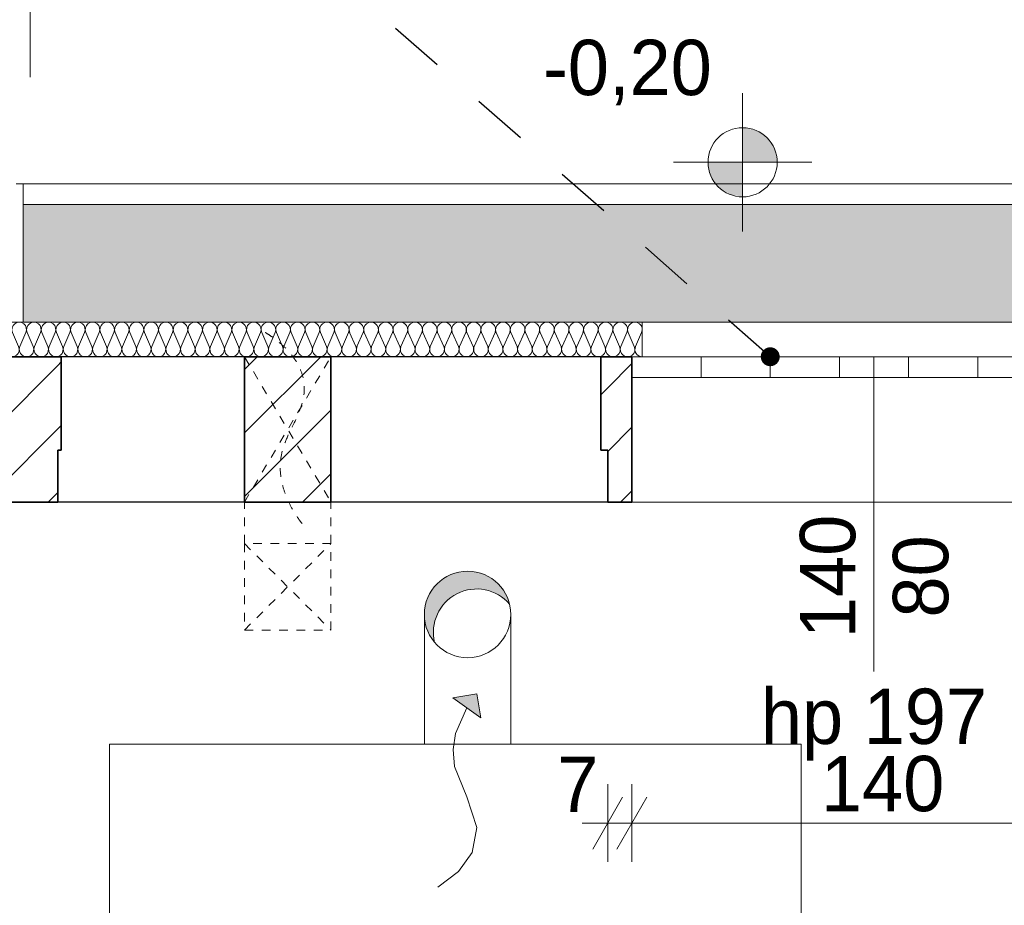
# Model space of a CAD drawing. Extents: x -547885 to -186295, y -25370 to 156194.
# Tile 153 of 256: x -502218 to -499372, y 43462 to 46022. Entities that reach past the tile are written whole.
import ezdxf

# ---------------------------------------------------------------- set-up
doc = ezdxf.new("R2010")
doc.units = 0
doc.header["$MEASUREMENT"] = 0
for name, pattern in [('Dashed', [564.444447, 282.222223, -282.222223]), ('Hidden Line', [50, 25, -25]), ('Przerywana', [320, 160, -160])]:
    doc.linetypes.add(name, pattern=pattern)
for name, color, linetype in [('Arch ocieplenie', 7, 'Continuous'), ('Arch zmurowania', 7, 'Continuous'), ('INWENT RZĘDNE', 7, 'Continuous'), ('INWENT WYMIARY', 7, 'Continuous'), ('Istniejące kominy', 7, 'Continuous')]:
    doc.layers.add(name, color=color, linetype=linetype)
for name, color, linetype, lineweight, true_color in [('Arch ocieplenie_Nr_Pióra__44', 7, 'Continuous', 9, 0x029e21), ('Arch okna_Nr_Pióra__82', 7, 'Continuous', 20, 0xaaaaaa), ('Arch okna_Nr_Pióra__9', 7, 'Continuous', 9, 0x3dad99), ('Arch teren_Nr_Pióra__9', 7, 'Continuous', 9, 0x3dad99), ('Arch wykończenie_Nr_Pióra__3', 7, 'Continuous', 18, 0xff6600), ('Istniejące kominy_Nr_Pióra__2', 7, 'Continuous', 13, 0x7f7f7f)]:
    doc.layers.add(name, color=color, linetype=linetype, lineweight=lineweight, true_color=true_color)
for name, color, linetype, lineweight in [('Arch opisy_Nr_Pióra__21', 7, 'Continuous', 9), ('Arch teren_Nr_Pióra__5', 7, 'Continuous', 13), ('Arch zmurowania_Nr_Pióra__21', 7, 'Continuous', 9), ('Arch zmurowania_Nr_Pióra__27', 7, 'Continuous', 35), ('INWENT OPISY_Nr_Pióra__41', 7, 'Continuous', 15), ('INWENT RZĘDNE_Nr_Pióra__21', 7, 'Continuous', 9), ('INWENT WYMIARY_Nr_Pióra__21', 7, 'Continuous', 9), ('INWENT. OKNA_Nr_Pióra__21', 7, 'Continuous', 9), ('INWENT. OKNA_Nr_Pióra__5', 7, 'Continuous', 13), ('INWENT.ŚCIANY_Nr_Pióra__1', 7, 'Continuous', 25), ('INWENT.ŚCIANY_Nr_Pióra__21', 7, 'Continuous', 9), ('Istniejące kominy_Nr_Pióra__100', 2, 'Continuous', 13), ('Istniejące kominy_Nr_Pióra__21', 7, 'Continuous', 9)]:
    doc.layers.add(name, color=color, linetype=linetype, lineweight=lineweight)
doc.styles.add('GENERATED_STYLE_2', font='txt')
doc.styles.add('GENERATED_STYLE_4', font='txt')
doc.styles.add('GENERATED_STYLE_7', font='txt')
doc.dimstyles.new('GENERATED_STYLE__13', dxfattribs={"dimtxt": 0.18, "dimasz": 109.44, "dimexe": 0.18, "dimexo": 0.0625, "dimgap": 0.09, "dimtad": 0, "dimtih": 1, "dimtoh": 1, "dimdec": 4, "dimzin": 0, "dimdsep": 46, "dimcen": 0.09, "dimadec": 0, "dimazin": 0, "dimtfac": 1, "dimtdec": 4, "dimtmove": 0, "dimatfit": 3, "dimldrblk": 'ARROWHEAD_11', "dimfxl": 0, "dimtolj": 1, "dimtzin": 0, "dimarcsym": 0})
doc.dimstyles.new('GENERATED_STYLE__5', dxfattribs={"dimtxt": 160.000002, "dimasz": 114, "dimexe": 0.18, "dimexo": 0, "dimgap": 0.09, "dimtad": 1, "dimtih": 1, "dimtoh": 1, "dimdec": 0, "dimlfac": 0.1, "dimzin": 0, "dimdsep": 46, "dimtxsty": 'GENERATED_STYLE_2', "dimblk": 'ARROWHEAD_2', "dimblk1": 'ARROWHEAD_2', "dimblk2": 'ARROWHEAD_2', "dimcen": 0.09, "dimclrd": 7, "dimclre": 7, "dimclrt": 7, "dimazin": 0, "dimtfac": 1, "dimtdec": 4, "dimtmove": 0, "dimatfit": 3, "dimfxl": 0, "dimtolj": 1, "dimtzin": 0, "dimarcsym": 0})
doc.dimstyles.new('GENERATED_STYLE__7', dxfattribs={"dimtxt": 160.000002, "dimasz": 114, "dimexe": 0.18, "dimexo": 0, "dimgap": 0.09, "dimtad": 1, "dimdec": 0, "dimlfac": 0.1, "dimzin": 0, "dimdsep": 46, "dimtxsty": 'GENERATED_STYLE_2', "dimblk": 'ARROWHEAD_2', "dimblk1": 'ARROWHEAD_2', "dimblk2": 'ARROWHEAD_2', "dimcen": 0.09, "dimclrd": 7, "dimclre": 7, "dimclrt": 7, "dimazin": 0, "dimtfac": 1, "dimtdec": 4, "dimtmove": 0, "dimatfit": 3, "dimfxl": 0, "dimtolj": 1, "dimtzin": 0, "dimarcsym": 0})
pattern_1 = [(45, (0, 0), (-91.923878, 91.923878), [])]

# ---------------------------------------------------------------- blocks, each defined once
blk = doc.blocks.new('Izolacja cieplna 14_69', base_point=(-505038.3, 45047.6))
at = {"layer": 'Arch ocieplenie_Nr_Pióra__44', "linetype": 'Continuous'}
for p, q in [((-505036.5, 45117.8), (-505018.9, 45077.4)), ((-505015.4, 45077.4), (-504997.7, 45117.8)), ((-504994.2, 45117.8), (-504976.5, 45077.4)), ((-504973, 45077.4), (-504955.3, 45117.8)), ((-504951.8, 45117.8), (-504934.1, 45077.4)), ((-504930.6, 45077.4), (-504913, 45117.8)), ((-504909.4, 45117.8), (-504891.8, 45077.4)), ((-504888.2, 45077.4), (-504870.6, 45117.8)), ((-504867, 45117.8), (-504849.4, 45077.4)), ((-504845.8, 45077.4), (-504828.2, 45117.8)), ((-504824.6, 45117.8), (-504807, 45077.4)), ((-504803.4, 45077.4), (-504785.8, 45117.8)), ((-504782.2, 45117.8), (-504764.6, 45077.4)), ((-504761, 45077.4), (-504743.4, 45117.8)), ((-504739.8, 45117.8), (-504722.2, 45077.4)), ((-504718.7, 45077.4), (-504701, 45117.8)), ((-504697.5, 45117.8), (-504679.8, 45077.4)), ((-504676.3, 45077.4), (-504658.6, 45117.8)), ((-504655.1, 45117.8), (-504637.4, 45077.4)), ((-504633.9, 45077.4), (-504616.3, 45117.8)), ((-504612.7, 45117.8), (-504595.1, 45077.4)), ((-504591.5, 45077.4), (-504573.9, 45117.8)), ((-504570.3, 45117.8), (-504552.7, 45077.4)), ((-504549.1, 45077.4), (-504531.5, 45117.8)), ((-504527.9, 45117.8), (-504510.3, 45077.4)), ((-504506.7, 45077.4), (-504489.1, 45117.8)), ((-504485.5, 45117.8), (-504467.9, 45077.4)), ((-504464.3, 45077.4), (-504446.7, 45117.8)), ((-504443.2, 45117.8), (-504425.5, 45077.4)), ((-504422, 45077.4), (-504404.3, 45117.8)), ((-504400.8, 45117.8), (-504383.1, 45077.4)), ((-504379.6, 45077.4), (-504361.9, 45117.8)), ((-504358.4, 45117.8), (-504340.7, 45077.4)), ((-504337.2, 45077.4), (-504319.6, 45117.8)), ((-504316, 45117.8), (-504298.4, 45077.4)), ((-504294.8, 45077.4), (-504277.2, 45117.8)), ((-504273.6, 45117.8), (-504256, 45077.4)), ((-504252.4, 45077.4), (-504234.8, 45117.8)), ((-504231.2, 45117.8), (-504213.6, 45077.4)), ((-504210, 45077.4), (-504192.4, 45117.8)), ((-504188.8, 45117.8), (-504171.2, 45077.4)), ((-504167.6, 45077.4), (-504150, 45117.8)), ((-504146.5, 45117.8), (-504128.8, 45077.4)), ((-504125.3, 45077.4), (-504107.6, 45117.8)), ((-504104.1, 45117.8), (-504086.4, 45077.4)), ((-504082.9, 45077.4), (-504065.2, 45117.8)), ((-504061.7, 45117.8), (-504044.1, 45077.4)), ((-504040.5, 45077.4), (-504022.9, 45117.8)), ((-504019.3, 45117.8), (-504001.7, 45077.4)), ((-503998.1, 45077.4), (-503980.5, 45117.8)), ((-503976.9, 45117.8), (-503959.3, 45077.4)), ((-503955.7, 45077.4), (-503938.1, 45117.8)), ((-503934.5, 45117.8), (-503916.9, 45077.4)), ((-503913.3, 45077.4), (-503895.7, 45117.8)), ((-503892.1, 45117.8), (-503874.5, 45077.4)), ((-503870.9, 45077.4), (-503853.3, 45117.8)), ((-503849.8, 45117.8), (-503832.1, 45077.4)), ((-503828.6, 45077.4), (-503810.9, 45117.8)), ((-503807.4, 45117.8), (-503789.7, 45077.4)), ((-503786.2, 45077.4), (-503768.5, 45117.8)), ((-503765, 45117.8), (-503747.4, 45077.4)), ((-503743.8, 45077.4), (-503726.2, 45117.8)), ((-503722.6, 45117.8), (-503705, 45077.4)), ((-503701.4, 45077.4), (-503683.8, 45117.8)), ((-503680.2, 45117.8), (-503662.6, 45077.4)), ((-503659, 45077.4), (-503641.4, 45117.8)), ((-503637.8, 45117.8), (-503620.2, 45077.4)), ((-503616.6, 45077.4), (-503599, 45117.8)), ((-503595.4, 45117.8), (-503577.8, 45077.4)), ((-503574.3, 45077.4), (-503556.6, 45117.8)), ((-503553.1, 45117.8), (-503535.4, 45077.4)), ((-503531.9, 45077.4), (-503514.2, 45117.8)), ((-503510.7, 45117.8), (-503493, 45077.4)), ((-503489.5, 45077.4), (-503471.8, 45117.8)), ((-503468.3, 45117.8), (-503450.7, 45077.4)), ((-503447.1, 45077.4), (-503429.5, 45117.8)), ((-503425.9, 45117.8), (-503408.3, 45077.4)), ((-503404.7, 45077.4), (-503387.1, 45117.8)), ((-503383.5, 45117.8), (-503365.9, 45077.4)), ((-503362.3, 45077.4), (-503344.7, 45117.8)), ((-503341.1, 45117.8), (-503323.5, 45077.4)), ((-503319.9, 45077.4), (-503302.3, 45117.8)), ((-503298.7, 45117.8), (-503281.1, 45077.4)), ((-503277.6, 45077.4), (-503259.9, 45117.8)), ((-503256.4, 45117.8), (-503238.7, 45077.4)), ((-503235.2, 45077.4), (-503217.5, 45117.8)), ((-503214, 45117.8), (-503196.3, 45077.4)), ((-503192.8, 45077.4), (-503175.2, 45117.8)), ((-503171.6, 45117.8), (-503154, 45077.4)), ((-503150.4, 45077.4), (-503132.8, 45117.8)), ((-503129.2, 45117.8), (-503111.6, 45077.4)), ((-503108, 45077.4), (-503090.4, 45117.8)), ((-503086.8, 45117.8), (-503069.2, 45077.4)), ((-503065.6, 45077.4), (-503048, 45117.8)), ((-503044.4, 45117.8), (-503026.8, 45077.4)), ((-503023.2, 45077.4), (-503005.6, 45117.8)), ((-503002, 45117.8), (-502984.4, 45077.4)), ((-502980.9, 45077.4), (-502963.2, 45117.8)), ((-502959.7, 45117.8), (-502942, 45077.4)), ((-502938.5, 45077.4), (-502920.8, 45117.8)), ((-502917.3, 45117.8), (-502899.6, 45077.4)), ((-502896.1, 45077.4), (-502878.5, 45117.8)), ((-502874.9, 45117.8), (-502857.3, 45077.4)), ((-502853.7, 45077.4), (-502836.1, 45117.8)), ((-502832.5, 45117.8), (-502814.9, 45077.4)), ((-502811.3, 45077.4), (-502793.7, 45117.8)), ((-502790.1, 45117.8), (-502772.5, 45077.4)), ((-502768.9, 45077.4), (-502751.3, 45117.8)), ((-502747.7, 45117.8), (-502730.1, 45077.4)), ((-502726.5, 45077.4), (-502708.9, 45117.8)), ((-502705.4, 45117.8), (-502687.7, 45077.4)), ((-502684.2, 45077.4), (-502666.5, 45117.8)), ((-502663, 45117.8), (-502645.3, 45077.4)), ((-502641.8, 45077.4), (-502624.1, 45117.8)), ((-502620.6, 45117.8), (-502602.9, 45077.4)), ((-502599.4, 45077.4), (-502581.8, 45117.8)), ((-502578.2, 45117.8), (-502560.6, 45077.4)), ((-502557, 45077.4), (-502539.4, 45117.8)), ((-502535.8, 45117.8), (-502518.2, 45077.4)), ((-502514.6, 45077.4), (-502497, 45117.8)), ((-502493.4, 45117.8), (-502475.8, 45077.4)), ((-502472.2, 45077.4), (-502454.6, 45117.8)), ((-502451, 45117.8), (-502433.4, 45077.4)), ((-502429.8, 45077.4), (-502412.2, 45117.8)), ((-502408.7, 45117.8), (-502391, 45077.4)), ((-502387.5, 45077.4), (-502369.8, 45117.8)), ((-502366.3, 45117.8), (-502348.6, 45077.4)), ((-502345.1, 45077.4), (-502327.4, 45117.8)), ((-502323.9, 45117.8), (-502306.3, 45077.4)), ((-502302.7, 45077.4), (-502285.1, 45117.8)), ((-502281.5, 45117.8), (-502263.9, 45077.4)), ((-502260.3, 45077.4), (-502242.7, 45117.8)), ((-502239.1, 45117.8), (-502221.5, 45077.4)), ((-502217.9, 45077.4), (-502200.3, 45117.8)), ((-502196.7, 45117.8), (-502179.1, 45077.4)), ((-502175.5, 45077.4), (-502157.9, 45117.8)), ((-502154.3, 45117.8), (-502136.7, 45077.4)), ((-502133.2, 45077.4), (-502115.5, 45117.8)), ((-502112, 45117.8), (-502094.3, 45077.4)), ((-502090.8, 45077.4), (-502073.1, 45117.8)), ((-502069.6, 45117.8), (-502051.9, 45077.4)), ((-502048.4, 45077.4), (-502030.7, 45117.8)), ((-502027.2, 45117.8), (-502009.6, 45077.4)), ((-502006, 45077.4), (-501988.4, 45117.8)), ((-501984.8, 45117.8), (-501967.2, 45077.4)), ((-501963.6, 45077.4), (-501946, 45117.8)), ((-501942.4, 45117.8), (-501924.8, 45077.4)), ((-501921.2, 45077.4), (-501903.6, 45117.8)), ((-501900, 45117.8), (-501882.4, 45077.4)), ((-501878.8, 45077.4), (-501861.2, 45117.8)), ((-501857.6, 45117.8), (-501840, 45077.4)), ((-501836.5, 45077.4), (-501818.8, 45117.8)), ((-501815.3, 45117.8), (-501797.6, 45077.4)), ((-501794.1, 45077.4), (-501776.4, 45117.8)), ((-501772.9, 45117.8), (-501755.2, 45077.4)), ((-501751.7, 45077.4), (-501734.1, 45117.8)), ((-501730.5, 45117.8), (-501712.9, 45077.4)), ((-501709.3, 45077.4), (-501691.7, 45117.8)), ((-501688.1, 45117.8), (-501670.5, 45077.4)), ((-501666.9, 45077.4), (-501649.3, 45117.8)), ((-501645.7, 45117.8), (-501628.1, 45077.4)), ((-501624.5, 45077.4), (-501606.9, 45117.8)), ((-501603.3, 45117.8), (-501585.7, 45077.4)), ((-501582.1, 45077.4), (-501564.5, 45117.8)), ((-501560.9, 45117.8), (-501543.3, 45077.4)), ((-501539.8, 45077.4), (-501522.1, 45117.8)), ((-501518.6, 45117.8), (-501500.9, 45077.4)), ((-501497.4, 45077.4), (-501479.7, 45117.8)), ((-501476.2, 45117.8), (-501458.5, 45077.4)), ((-501455, 45077.4), (-501437.4, 45117.8)), ((-501433.8, 45117.8), (-501416.2, 45077.4)), ((-501412.6, 45077.4), (-501395, 45117.8)), ((-501391.4, 45117.8), (-501373.8, 45077.4)), ((-501370.2, 45077.4), (-501352.6, 45117.8)), ((-501349, 45117.8), (-501331.4, 45077.4)), ((-501327.8, 45077.4), (-501310.2, 45117.8)), ((-501306.6, 45117.8), (-501289, 45077.4)), ((-501285.4, 45077.4), (-501267.8, 45117.8)), ((-501264.3, 45117.8), (-501246.6, 45077.4)), ((-501243.1, 45077.4), (-501225.4, 45117.8)), ((-501221.9, 45117.8), (-501204.2, 45077.4)), ((-501200.7, 45077.4), (-501183, 45117.8)), ((-501179.5, 45117.8), (-501161.8, 45077.4)), ((-501158.3, 45077.4), (-501140.7, 45117.8)), ((-501137.1, 45117.8), (-501119.5, 45077.4)), ((-501115.9, 45077.4), (-501098.3, 45117.8)), ((-501094.7, 45117.8), (-501077.1, 45077.4)), ((-501073.5, 45077.4), (-501055.9, 45117.8)), ((-501052.3, 45117.8), (-501034.7, 45077.4)), ((-501031.1, 45077.4), (-501013.5, 45117.8)), ((-501009.9, 45117.8), (-500992.3, 45077.4)), ((-500988.7, 45077.4), (-500971.1, 45117.8)), ((-500967.6, 45117.8), (-500949.9, 45077.4)), ((-500946.4, 45077.4), (-500928.7, 45117.8)), ((-500925.2, 45117.8), (-500907.5, 45077.4)), ((-500904, 45077.4), (-500886.3, 45117.8)), ((-500882.8, 45117.8), (-500865.2, 45077.4)), ((-500861.6, 45077.4), (-500844, 45117.8)), ((-500840.4, 45117.8), (-500822.8, 45077.4)), ((-500819.2, 45077.4), (-500801.6, 45117.8)), ((-500798, 45117.8), (-500780.4, 45077.4)), ((-500776.8, 45077.4), (-500759.2, 45117.8)), ((-500755.6, 45117.8), (-500738, 45077.4)), ((-500734.4, 45077.4), (-500716.8, 45117.8)), ((-500713.2, 45117.8), (-500695.6, 45077.4)), ((-500692.1, 45077.4), (-500674.4, 45117.8)), ((-500670.9, 45117.8), (-500653.2, 45077.4)), ((-500649.7, 45077.4), (-500632, 45117.8)), ((-500628.5, 45117.8), (-500610.8, 45077.4)), ((-500607.3, 45077.4), (-500589.6, 45117.8)), ((-500586.1, 45117.8), (-500568.5, 45077.4)), ((-500564.9, 45077.4), (-500547.3, 45117.8)), ((-500543.7, 45117.8), (-500526.1, 45077.4)), ((-500522.5, 45077.4), (-500504.9, 45117.8)), ((-500501.3, 45117.8), (-500483.7, 45077.4)), ((-500480.1, 45077.4), (-500462.5, 45117.8)), ((-500458.9, 45117.8), (-500441.3, 45077.4)), ((-500437.7, 45077.4), (-500420.1, 45117.8))]:
    blk.add_line(p, q, dxfattribs=at)
for centre, start_param, end_param in [((-505017.1, 45126.4), 4.299595, 8.266775), ((-504974.7, 45126.4), 4.299595, 8.266775), ((-504932.4, 45126.4), 4.299595, 8.266775), ((-504890, 45126.4), 4.299595, 8.266775), ((-504847.6, 45126.4), 4.299595, 8.266775), ((-504805.2, 45126.4), 4.299595, 8.266775), ((-504762.8, 45126.4), 4.299595, 8.266775), ((-504720.4, 45126.4), 4.299595, 8.266775), ((-504678.1, 45126.4), 4.299595, 8.266775), ((-504635.7, 45126.4), 4.299595, 8.266775), ((-504593.3, 45126.4), 4.299595, 8.266775), ((-504550.9, 45126.4), 4.299595, 8.266775), ((-504508.5, 45126.4), 4.299595, 8.266775), ((-504466.1, 45126.4), 4.299595, 8.266775), ((-504423.7, 45126.4), 4.299595, 8.266775), ((-504381.4, 45126.4), 4.299595, 8.266775), ((-504339, 45126.4), 4.299595, 8.266775), ((-504296.6, 45126.4), 4.299595, 8.266775), ((-504254.2, 45126.4), 4.299595, 8.266775), ((-504211.8, 45126.4), 4.299595, 8.266775), ((-504169.4, 45126.4), 4.299595, 8.266775), ((-504127, 45126.4), 4.299595, 8.266775), ((-504084.7, 45126.4), 4.299595, 8.266775), ((-504042.3, 45126.4), 4.299595, 8.266775), ((-503999.9, 45126.4), 4.299595, 8.266775), ((-503957.5, 45126.4), 4.299595, 8.266775), ((-503915.1, 45126.4), 4.299595, 8.266775), ((-503872.7, 45126.4), 4.299595, 8.266775), ((-503830.3, 45126.4), 4.299595, 8.266775), ((-503788, 45126.4), 4.299595, 8.266775), ((-503745.6, 45126.4), 4.299595, 8.266775), ((-503703.2, 45126.4), 4.299595, 8.266775), ((-503660.8, 45126.4), 4.299595, 8.266775), ((-503618.4, 45126.4), 4.299595, 8.266775), ((-503576, 45126.4), 4.299595, 8.266775), ((-503533.6, 45126.4), 4.299595, 8.266775), ((-503491.3, 45126.4), 4.299595, 8.266775), ((-503448.9, 45126.4), 4.299595, 8.266775), ((-503406.5, 45126.4), 4.299595, 8.266775), ((-503364.1, 45126.4), 4.299595, 8.266775), ((-503321.7, 45126.4), 4.299595, 8.266775), ((-503279.3, 45126.4), 4.299595, 8.266775), ((-503236.9, 45126.4), 4.299595, 8.266775), ((-503194.6, 45126.4), 4.299595, 8.266775), ((-503152.2, 45126.4), 4.299595, 8.266775), ((-503109.8, 45126.4), 4.299595, 8.266775), ((-503067.4, 45126.4), 4.299595, 8.266775), ((-503025, 45126.4), 4.299595, 8.266775), ((-502982.6, 45126.4), 4.299595, 8.266775), ((-502940.3, 45126.4), 4.299595, 8.266775), ((-502897.9, 45126.4), 4.299595, 8.266775), ((-502855.5, 45126.4), 4.299595, 8.266775), ((-502813.1, 45126.4), 4.299595, 8.266775), ((-502770.7, 45126.4), 4.299595, 8.266775), ((-502728.3, 45126.4), 4.299595, 8.266775), ((-502685.9, 45126.4), 4.299595, 8.266775), ((-502643.6, 45126.4), 4.299595, 8.266775), ((-502601.2, 45126.4), 4.299595, 8.266775), ((-502558.8, 45126.4), 4.299595, 8.266775), ((-502516.4, 45126.4), 4.299595, 8.266775), ((-502474, 45126.4), 4.299595, 8.266775), ((-502431.6, 45126.4), 4.299595, 8.266775), ((-502389.2, 45126.4), 4.299595, 8.266775), ((-502346.9, 45126.4), 4.299595, 8.266775), ((-502304.5, 45126.4), 4.299595, 8.266775), ((-502262.1, 45126.4), 4.299595, 8.266775), ((-502219.7, 45126.4), 4.299595, 8.266775), ((-502177.3, 45126.4), 4.299595, 8.266775), ((-502134.9, 45126.4), 4.299595, 8.266775), ((-502092.5, 45126.4), 4.299595, 8.266775), ((-502050.2, 45126.4), 4.299595, 8.266775), ((-502007.8, 45126.4), 4.299595, 8.266775), ((-501965.4, 45126.4), 4.299595, 8.266775), ((-501923, 45126.4), 4.299595, 8.266775), ((-501880.6, 45126.4), 4.299595, 8.266775), ((-501838.2, 45126.4), 4.299595, 8.266775), ((-501795.8, 45126.4), 4.299595, 8.266775), ((-501753.5, 45126.4), 4.299595, 8.266775), ((-501711.1, 45126.4), 4.299595, 8.266775), ((-501668.7, 45126.4), 4.299595, 8.266775), ((-501626.3, 45126.4), 4.299595, 8.266775), ((-501583.9, 45126.4), 4.299595, 8.266775), ((-501541.5, 45126.4), 4.299595, 8.266775), ((-501499.2, 45126.4), 4.299595, 8.266775), ((-501456.8, 45126.4), 4.299595, 8.266775), ((-501414.4, 45126.4), 4.299595, 8.266775), ((-501372, 45126.4), 4.299595, 8.266775), ((-501329.6, 45126.4), 4.299595, 8.266775), ((-501287.2, 45126.4), 4.299595, 8.266775), ((-501244.8, 45126.4), 4.299595, 8.266775), ((-501202.5, 45126.4), 4.299595, 8.266775), ((-501160.1, 45126.4), 4.299595, 8.266775), ((-501117.7, 45126.4), 4.299595, 8.266775), ((-501075.3, 45126.4), 4.299595, 8.266775), ((-501032.9, 45126.4), 4.299595, 8.266775), ((-500990.5, 45126.4), 4.299595, 8.266775), ((-500948.1, 45126.4), 4.299595, 8.266775), ((-500905.8, 45126.4), 4.299595, 8.266775), ((-500863.4, 45126.4), 4.299595, 8.266775), ((-500821, 45126.4), 4.299595, 8.266775), ((-500778.6, 45126.4), 4.299595, 8.266775), ((-500736.2, 45126.4), 4.299595, 8.266775), ((-500693.8, 45126.4), 4.299595, 8.266775), ((-500651.4, 45126.4), 4.299595, 8.266775), ((-500609.1, 45126.4), 4.299595, 8.266775), ((-500566.7, 45126.4), 4.299595, 8.266775), ((-500524.3, 45126.4), 4.299595, 8.266775), ((-500481.9, 45126.4), 4.299595, 8.266775), ((-500439.5, 45126.4), 4.299595, 8.266775), ((-505038.3, 45068.9), 3.141593, 5.125182), ((-504995.9, 45068.9), 1.158004, 5.125183), ((-504953.6, 45068.9), 1.158004, 5.125183), ((-504911.2, 45068.9), 1.158004, 5.125183), ((-504868.8, 45068.9), 1.158004, 5.125183), ((-504826.4, 45068.9), 1.158004, 5.125183), ((-504784, 45068.9), 1.158004, 5.125183), ((-504741.6, 45068.9), 1.158004, 5.125183), ((-504699.2, 45068.9), 1.158004, 5.125183), ((-504656.9, 45068.9), 1.158004, 5.125183), ((-504614.5, 45068.9), 1.158004, 5.125183), ((-504572.1, 45068.9), 1.158004, 5.125183), ((-504529.7, 45068.9), 1.158004, 5.125183), ((-504487.3, 45068.9), 1.158004, 5.125183), ((-504444.9, 45068.9), 1.158004, 5.125183), ((-504402.5, 45068.9), 1.158004, 5.125183), ((-504360.2, 45068.9), 1.158004, 5.125183), ((-504317.8, 45068.9), 1.158004, 5.125183), ((-504275.4, 45068.9), 1.158004, 5.125183), ((-504233, 45068.9), 1.158004, 5.125183), ((-504190.6, 45068.9), 1.158004, 5.125183), ((-504148.2, 45068.9), 1.158004, 5.125183), ((-504105.8, 45068.9), 1.158004, 5.125183), ((-504063.5, 45068.9), 1.158004, 5.125183), ((-504021.1, 45068.9), 1.158004, 5.125183), ((-503978.7, 45068.9), 1.158004, 5.125183), ((-503936.3, 45068.9), 1.158004, 5.125183), ((-503893.9, 45068.9), 1.158004, 5.125183), ((-503851.5, 45068.9), 1.158004, 5.125183), ((-503809.2, 45068.9), 1.158004, 5.125183), ((-503766.8, 45068.9), 1.158004, 5.125183), ((-503724.4, 45068.9), 1.158004, 5.125183), ((-503682, 45068.9), 1.158004, 5.125183), ((-503639.6, 45068.9), 1.158004, 5.125183), ((-503597.2, 45068.9), 1.158004, 5.125183), ((-503554.8, 45068.9), 1.158004, 5.125183), ((-503512.5, 45068.9), 1.158004, 5.125183), ((-503470.1, 45068.9), 1.158004, 5.125183), ((-503427.7, 45068.9), 1.158004, 5.125183), ((-503385.3, 45068.9), 1.158004, 5.125183), ((-503342.9, 45068.9), 1.158004, 5.125183), ((-503300.5, 45068.9), 1.158004, 5.125183), ((-503258.1, 45068.9), 1.158004, 5.125183), ((-503215.8, 45068.9), 1.158004, 5.125183), ((-503173.4, 45068.9), 1.158004, 5.125183), ((-503131, 45068.9), 1.158004, 5.125183), ((-503088.6, 45068.9), 1.158004, 5.125183), ((-503046.2, 45068.9), 1.158004, 5.125183), ((-503003.8, 45068.9), 1.158004, 5.125183), ((-502961.4, 45068.9), 1.158004, 5.125183), ((-502919.1, 45068.9), 1.158004, 5.125183), ((-502876.7, 45068.9), 1.158004, 5.125183), ((-502834.3, 45068.9), 1.158004, 5.125183), ((-502791.9, 45068.9), 1.158004, 5.125183), ((-502749.5, 45068.9), 1.158004, 5.125183), ((-502707.1, 45068.9), 1.158004, 5.125183), ((-502664.7, 45068.9), 1.158004, 5.125183), ((-502622.4, 45068.9), 1.158004, 5.125183), ((-502580, 45068.9), 1.158004, 5.125183), ((-502537.6, 45068.9), 1.158004, 5.125183), ((-502495.2, 45068.9), 1.158004, 5.125183), ((-502452.8, 45068.9), 1.158004, 5.125183), ((-502410.4, 45068.9), 1.158004, 5.125183), ((-502368.1, 45068.9), 1.158004, 5.125183), ((-502325.7, 45068.9), 1.158004, 5.125183), ((-502283.3, 45068.9), 1.158004, 5.125183), ((-502240.9, 45068.9), 1.158004, 5.125183), ((-502198.5, 45068.9), 1.158004, 5.125183), ((-502156.1, 45068.9), 1.158004, 5.125183), ((-502113.7, 45068.9), 1.158004, 5.125183), ((-502071.4, 45068.9), 1.158004, 5.125183), ((-502029, 45068.9), 1.158004, 5.125183), ((-501986.6, 45068.9), 1.158004, 5.125183), ((-501944.2, 45068.9), 1.158004, 5.125183), ((-501901.8, 45068.9), 1.158004, 5.125183), ((-501859.4, 45068.9), 1.158004, 5.125183), ((-501817, 45068.9), 1.158004, 5.125183), ((-501774.7, 45068.9), 1.158004, 5.125183), ((-501732.3, 45068.9), 1.158004, 5.125183), ((-501689.9, 45068.9), 1.158004, 5.125183), ((-501647.5, 45068.9), 1.158004, 5.125183), ((-501605.1, 45068.9), 1.158004, 5.125183), ((-501562.7, 45068.9), 1.158004, 5.125183), ((-501520.3, 45068.9), 1.158004, 5.125183), ((-501478, 45068.9), 1.158004, 5.125183), ((-501435.6, 45068.9), 1.158004, 5.125183), ((-501393.2, 45068.9), 1.158004, 5.125183), ((-501350.8, 45068.9), 1.158004, 5.125183), ((-501308.4, 45068.9), 1.158004, 5.125183), ((-501266, 45068.9), 1.158004, 5.125183), ((-501223.6, 45068.9), 1.158004, 5.125183), ((-501181.3, 45068.9), 1.158004, 5.125183), ((-501138.9, 45068.9), 1.158004, 5.125183), ((-501096.5, 45068.9), 1.158004, 5.125183), ((-501054.1, 45068.9), 1.158004, 5.125183), ((-501011.7, 45068.9), 1.158004, 5.125183), ((-500969.3, 45068.9), 1.158004, 5.125183), ((-500926.9, 45068.9), 1.158004, 5.125183), ((-500884.6, 45068.9), 1.158004, 5.125183), ((-500842.2, 45068.9), 1.158004, 5.125183), ((-500799.8, 45068.9), 1.158004, 5.125183), ((-500757.4, 45068.9), 1.158004, 5.125183), ((-500715, 45068.9), 1.158004, 5.125183), ((-500672.6, 45068.9), 1.158004, 5.125183), ((-500630.3, 45068.9), 1.158004, 5.125183), ((-500587.9, 45068.9), 1.158004, 5.125183), ((-500545.5, 45068.9), 1.158004, 5.125183), ((-500503.1, 45068.9), 1.158004, 5.125183), ((-500460.7, 45068.9), 1.158004, 5.125183), ((-500418.3, 45068.9), 1.158004, 3.141593)]:
    blk.add_ellipse(centre, major_axis=(0, 21.3), ratio=0.996467, start_param=start_param, end_param=end_param, dxfattribs=at)
blk = doc.blocks.new('Ściana_15', base_point=(-503588.3, 45047.6))
at = {"layer": 'Arch zmurowania_Nr_Pióra__21', "linetype": 'Continuous'}
h = blk.add_hatch(dxfattribs=at)
h.set_pattern_fill('Common_Brick', color=256, style=0, pattern_type=2)
h.set_pattern_definition(pattern_1)
h.paths.add_polyline_path([(-503588.3, 44627.6), (-502108.3, 44627.6), (-502108.3, 45047.6), (-503588.3, 45047.6)], flags=0)
at = {"layer": 'Arch zmurowania_Nr_Pióra__27', "linetype": 'Continuous'}
for p, q in [((-502108.3, 45047.6), (-503588.3, 45047.6)), ((-503588.3, 44777.6), (-503588.3, 44627.6)), ((-502108.3, 44627.6), (-502108.3, 44777.6)), ((-503588.3, 44627.6), (-502108.3, 44627.6))]:
    blk.add_line(p, q, dxfattribs=at)
blk = doc.blocks.new('Ściana_16', base_point=(-502108.3, 45047.6))
at = {"layer": 'Arch zmurowania_Nr_Pióra__21', "linetype": 'Continuous'}
h = blk.add_hatch(dxfattribs=at)
h.set_pattern_fill('Common_Brick', color=256, style=0, pattern_type=2)
h.set_pattern_definition(pattern_1)
h.paths.add_polyline_path([(-502108.3, 44777.6), (-502098.3, 44777.6), (-502098.3, 45047.6), (-502108.3, 45047.6)], flags=0)
at = {"layer": 'Arch zmurowania_Nr_Pióra__27', "linetype": 'Continuous'}
for p, q in [((-502098.3, 45047.6), (-502108.3, 45047.6)), ((-502098.3, 44777.6), (-502098.3, 45047.6)), ((-502108.3, 44777.6), (-502098.3, 44777.6))]:
    blk.add_line(p, q, dxfattribs=at)
blk = doc.blocks.new('Ściana_17', base_point=(-501568.3, 45047.6))
at = {"layer": 'Arch zmurowania_Nr_Pióra__21', "linetype": 'Continuous'}
h = blk.add_hatch(dxfattribs=at)
h.set_pattern_fill('Common_Brick', color=256, style=0, pattern_type=2)
h.set_pattern_definition(pattern_1)
h.paths.add_polyline_path([(-501568.3, 44627.6), (-501318.3, 44627.6), (-501318.3, 45047.6), (-501568.3, 45047.6)], flags=0)
at = {"layer": 'Arch zmurowania_Nr_Pióra__27', "linetype": 'Continuous'}
for p, q in [((-501318.3, 45047.6), (-501568.3, 45047.6)), ((-501568.3, 45047.6), (-501568.3, 44627.6)), ((-501318.3, 44627.6), (-501318.3, 45047.6)), ((-501568.3, 44627.6), (-501318.3, 44627.6))]:
    blk.add_line(p, q, dxfattribs=at)
blk = doc.blocks.new('Ściana_18', base_point=(-500538.3, 45047.6))
at = {"layer": 'Arch zmurowania_Nr_Pióra__21', "linetype": 'Continuous'}
h = blk.add_hatch(dxfattribs=at)
h.set_pattern_fill('Common_Brick', color=256, style=0, pattern_type=2)
h.set_pattern_definition(pattern_1)
h.paths.add_polyline_path([(-500538.3, 44777.6), (-500518.3, 44777.6), (-500518.3, 45047.6), (-500538.3, 45047.6)], flags=0)
at = {"layer": 'Arch zmurowania_Nr_Pióra__27', "linetype": 'Continuous'}
for p, q in [((-500518.3, 45047.6), (-500538.3, 45047.6)), ((-500538.3, 45047.6), (-500538.3, 44777.6)), ((-500538.3, 44777.6), (-500518.3, 44777.6))]:
    blk.add_line(p, q, dxfattribs=at)
blk = doc.blocks.new('Ściana_19', base_point=(-500518.3, 45047.6))
at = {"layer": 'Arch zmurowania_Nr_Pióra__21', "linetype": 'Continuous'}
h = blk.add_hatch(dxfattribs=at)
h.set_pattern_fill('Common_Brick', color=256, style=0, pattern_type=2)
h.set_pattern_definition(pattern_1)
h.paths.add_polyline_path([(-500518.3, 44627.6), (-500448.3, 44627.6), (-500448.3, 45047.6), (-500518.3, 45047.6)], flags=0)
at = {"layer": 'Arch zmurowania_Nr_Pióra__27', "linetype": 'Continuous'}
for p, q in [((-500448.3, 45047.6), (-500518.3, 45047.6)), ((-500448.3, 44627.6), (-500448.3, 45047.6)), ((-500518.3, 44777.6), (-500518.3, 44627.6)), ((-500518.3, 44627.6), (-500448.3, 44627.6))]:
    blk.add_line(p, q, dxfattribs=at)
blk = doc.blocks.new('Krzywa_3', base_point=(-501009.3, 43513.9))
at = {"layer": 'Istniejące kominy_Nr_Pióra__21', "linetype": 'Continuous'}
blk.add_hatch(color=256, dxfattribs=at).paths.add_polyline_path([(-500896.5, 44073.4), (-500885, 44003.6), (-500966.2, 44062)], flags=0)
for p, q in [((-500896.5, 44073.4), (-500966.2, 44062)), ((-500896.5, 44073.4), (-500885, 44003.6)), ((-500885, 44003.6), (-500966.2, 44062))]:
    blk.add_line(p, q, dxfattribs=at)
at = {"layer": 'Istniejące kominy_Nr_Pióra__21', "linetype": 'Continuous', "flags": 128}
blk.add_lwpolyline([(-501009.3, 43513.9), (-500949.7, 43559.8), (-500910.5, 43614.2), (-500896.5, 43687), (-500925.5, 43775.5), (-500961.4, 43863.2), (-500965.5, 43912.6), (-500958.1, 43958.5), (-500925.6, 44032.8)], dxfattribs=at)
blk = doc.blocks.new('*D640')
at = {"layer": 'INWENT WYMIARY_Nr_Pióra__21', "linetype": 'Continuous'}
for p, q in [((-500518.3, 43587.1), (-500518.3, 43812.1)), ((-500448.3, 43587.1), (-500448.3, 43812.1)), ((-500475, 43774.6), (-500561.6, 43624.6)), ((-500405, 43774.6), (-500491.6, 43624.6)), ((-500591.7, 43699.6), (-500518.3, 43699.6)), ((-500518.3, 43699.6), (-500448.3, 43699.6))]:
    blk.add_line(p, q, dxfattribs=at)
at = {"layer": 'INWENT WYMIARY_Nr_Pióra__21', "char_height": 160, "attachment_point": 7, "style": 'GENERATED_STYLE_2'}
for s, insert in [('{7}', (-500664.1, 43731.6)), ('{140}', (-499901.9, 43731.6))]:
    blk.add_mtext(s, dxfattribs=dict(at, insert=insert))
blk = doc.blocks.new('ARROWHEAD_2')
at = {"color": 0, "linetype": 'Continuous', "lineweight": 0}
for p, q in [((-0.378, -0.655), (0.378, 0.655)), ((0, 0), (-1, 0))]:
    blk.add_line(p, q, dxfattribs=at)
blk = doc.blocks.new('*D641')
at = {"layer": 'INWENT WYMIARY_Nr_Pióra__21', "linetype": 'Continuous'}
for p, q in [((-500448.3, 43587.1), (-500448.3, 43812.1)), ((-499048.3, 43587.1), (-499048.3, 43812.1)), ((-500405, 43774.6), (-500491.6, 43624.6)), ((-499091.6, 43624.6), (-499005, 43774.6)), ((-500448.3, 43699.6), (-499048.3, 43699.6)), ((-499048.3, 43699.6), (-498975, 43699.6))]:
    blk.add_line(p, q, dxfattribs=at)
at = {"layer": 'INWENT WYMIARY_Nr_Pióra__21', "char_height": 160, "attachment_point": 7, "style": 'GENERATED_STYLE_2'}
for s, insert in [('{7}', (-500664.1, 43731.6)), ('{140}', (-499901.9, 43731.6))]:
    blk.add_mtext(s, dxfattribs=dict(at, insert=insert))
blk = doc.blocks.new('*D651')
at = {"layer": 'INWENT WYMIARY_Nr_Pióra__21', "linetype": 'Continuous'}
for p, q in [((-506420.1, 45147.6), (-506420.1, 45221)), ((-506495.1, 45190.9), (-506345.1, 45104.3)), ((-506307.6, 45147.6), (-506532.6, 45147.6)), ((-506345.1, 45044.3), (-506495.1, 45130.9)), ((-506420.1, 45087.6), (-506420.1, 45147.6)), ((-506307.6, 45087.6), (-506532.6, 45087.6)), ((-506420.1, 45014.3), (-506420.1, 45087.6))]:
    blk.add_line(p, q, dxfattribs=at)
at = {"layer": 'INWENT WYMIARY_Nr_Pióra__21', "insert": (-506452.1, 44941.9), "char_height": 160, "attachment_point": 7, "rotation": 90, "style": 'GENERATED_STYLE_2'}
blk.add_mtext('{6}', dxfattribs=at)
blk = doc.blocks.new('*D652')
at = {"layer": 'INWENT WYMIARY_Nr_Pióra__21', "linetype": 'Continuous'}
for p, q in [((-509898.3, 46932.8), (-509898.3, 47157.8)), ((-471873.3, 46932.8), (-471873.3, 47157.8)), ((-509855, 47120.3), (-509941.6, 46970.3)), ((-471916.6, 46970.3), (-471830, 47120.3)), ((-509971.7, 47045.3), (-509898.3, 47045.3)), ((-509898.3, 47045.3), (-471873.3, 47045.3)), ((-471873.3, 47045.3), (-471800, 47045.3))]:
    blk.add_line(p, q, dxfattribs=at)
at = {"layer": 'INWENT WYMIARY_Nr_Pióra__21', "insert": (-491116.2, 47077.3), "char_height": 160, "attachment_point": 7, "style": 'GENERATED_STYLE_2'}
blk.add_mtext('{3\xa0803}', dxfattribs=at)
blk = doc.blocks.new('Koty wysokościowe_23', base_point=(-500128.1, 45609.8))
at = {"layer": 'INWENT RZĘDNE_Nr_Pióra__21', "linetype": 'Continuous'}
for points in [[(-500128.1, 45609.8), (-500028.1, 45609.8), (-500035.7, 45648.1), (-500057.4, 45680.6), (-500089.8, 45702.2), (-500128.1, 45709.8)], [(-500128.1, 45609.8), (-500228.1, 45609.8), (-500220.5, 45571.6), (-500198.8, 45539.1), (-500166.3, 45517.5), (-500128.1, 45509.8)]]:
    blk.add_hatch(color=256, dxfattribs=at).paths.add_polyline_path(points, flags=0)
for p, q in [((-500128.1, 45409.8), (-500128.1, 45809.8)), ((-500328.1, 45609.8), (-499928.1, 45609.8))]:
    blk.add_line(p, q, dxfattribs=at)
blk.add_circle((-500128.1, 45609.8), 100, dxfattribs=at)
at = {"layer": 'INWENT RZĘDNE_Nr_Pióra__21', "insert": (-500704.8, 45774.2), "char_height": 160, "attachment_point": 7, "style": 'GENERATED_STYLE_4'}
blk.add_mtext('{-0,20}', dxfattribs=at)
blk = doc.blocks.new('ARROWHEAD_11')
at = {"color": 0, "linetype": 'Continuous', "lineweight": 0}
blk.add_line((0, 0), (-1, 0), dxfattribs=at)
at = {"color": 0, "linetype": 'Continuous', "lineweight": 0, "const_width": 0.25, "flags": 128}
blk.add_lwpolyline([(-0.125, 0, 1), (0.125, 0, 1)], format="xyb", close=True, dxfattribs=at)

msp = doc.modelspace()

# ---------------------------------------------------------------- hatches: boundary and pattern name
at = {"layer": 'Arch okna_Nr_Pióra__82', "linetype": 'Continuous'}
h = msp.add_hatch(dxfattribs=at)
h.set_pattern_fill('Render', color=256, style=0, pattern_type=2)
h.set_pattern_definition([(45, (0, 350), (-111.36932, 111.36932), [0, -105, 0, -157.5]), (110, (350, 350), (148.00159, 53.868173), [0, -77, 0, -133])])
h.paths.add_polyline_path([(-489203.3, 45487.6), (-496558.3, 45487.6), (-496558.3, 45787.6), (-498488.3, 45787.6), (-498488.3, 45487.6), (-502208.3, 45487.6), (-502208.3, 45147.6), (-498088.3, 45147.6), (-498088.3, 45447.6), (-496958.3, 45447.6), (-496958.3, 45147.6), (-489203.3, 45147.6)], flags=0)
at = {"layer": 'Istniejące kominy_Nr_Pióra__21', "linetype": 'Continuous'}
msp.add_hatch(color=256, dxfattribs=at).paths.add_polyline_path([(-501018.5, 44221.6, -0.790608), (-500801.9, 44332.3, 0.886866), (-501048.3, 44302.6, 0.178147)], flags=0)

# ---------------------------------------------------------------- linework, layer by layer
at = {"layer": 'Arch okna_Nr_Pióra__9', "linetype": 'Continuous'}
for p, q in [((-500448.3, 44987.6), (-500448.3, 45047.6)), ((-500448.3, 45047.6), (-499048.3, 45047.6)), ((-500248.3, 44987.6), (-500248.3, 45047.6)), ((-500048.3, 44987.6), (-500048.3, 45047.6)), ((-499848.3, 44987.6), (-499848.3, 45047.6)), ((-499648.3, 44987.6), (-499648.3, 45047.6)), ((-499448.3, 44987.6), (-499448.3, 45047.6)), ((-500448.3, 44987.6), (-499048.3, 44987.6))]:
    msp.add_line(p, q, dxfattribs=at)
at = {"layer": 'Arch teren_Nr_Pióra__5', "linetype": 'Continuous'}
for p, q in [((-502208.3, 45547.6), (-498548.3, 45547.6)), ((-502208.3, 45487.6), (-498488.3, 45487.6))]:
    msp.add_line(p, q, dxfattribs=at)
at = {"layer": 'Arch teren_Nr_Pióra__9', "linetype": 'Continuous'}
for p, q in [((-502228.3, 45547.6), (-502208.3, 45547.6)), ((-502208.3, 45147.6), (-502208.3, 45547.6)), ((-502628.3, 45147.6), (-502208.3, 45147.6))]:
    msp.add_line(p, q, dxfattribs=at)
at = {"layer": 'Arch wykończenie_Nr_Pióra__3', "linetype": 'Continuous'}
for p, q in [((-500418.3, 45147.6), (-505038.3, 45147.6)), ((-500418.3, 45047.6), (-500418.3, 45147.6))]:
    msp.add_line(p, q, dxfattribs=at)
at = {"layer": 'INWENT OPISY_Nr_Pióra__41', "linetype": 'Dashed'}
msp.add_line((-502188.3, 46702.6), (-502188.3, 45602.6), dxfattribs=at)
at = {"layer": 'INWENT. OKNA_Nr_Pióra__5', "linetype": 'Continuous'}
msp.add_line((-499748.3, 45047.6), (-499748.3, 44137.6), dxfattribs=at)
at = {"layer": 'INWENT.ŚCIANY_Nr_Pióra__1', "linetype": 'Continuous'}
for p, q in [((-502098.3, 44777.6), (-502098.3, 45047.6)), ((-500538.3, 45047.6), (-502098.3, 45047.6)), ((-500538.3, 44777.6), (-500538.3, 45047.6)), ((-502108.3, 44627.6), (-502108.3, 44777.6)), ((-502108.3, 44777.6), (-502098.3, 44777.6)), ((-500518.3, 44777.6), (-500538.3, 44777.6)), ((-500518.3, 44627.6), (-500518.3, 44777.6)), ((-500518.3, 44627.6), (-502108.3, 44627.6))]:
    msp.add_line(p, q, dxfattribs=at)
at = {"layer": 'INWENT.ŚCIANY_Nr_Pióra__21', "linetype": 'Continuous'}
for p, q in [((-500418.3, 45147.6), (-499078.3, 45147.6)), ((-503598.3, 45047.6), (-502098.3, 45047.6)), ((-502108.3, 44627.6), (-502678.3, 44627.6)), ((-502678.3, 44627.6), (-502108.3, 44627.6)), ((-500518.3, 44627.6), (-499048.3, 44627.6))]:
    msp.add_line(p, q, dxfattribs=at)
at = {"layer": 'Istniejące kominy_Nr_Pióra__100', "linetype": 'Continuous'}
for p, q in [((-501958.4, 43927.6), (-499958.4, 43927.6)), ((-501958.4, 42727.6), (-501958.4, 43927.6)), ((-499958.4, 43927.6), (-499958.4, 42727.6))]:
    msp.add_line(p, q, dxfattribs=at)
at = {"layer": 'Istniejące kominy_Nr_Pióra__2', "linetype": 'Hidden Line'}
for p, q in [((-501568.3, 44507.6), (-501568.3, 45047.6)), ((-501568.3, 44627.6), (-501318.3, 45047.6)), ((-501568.3, 45047.6), (-501318.3, 44627.6)), ((-501318.3, 44507.6), (-501318.3, 45047.6)), ((-501318.3, 44507.6), (-501568.3, 44507.6)), ((-501568.3, 44507.6), (-501568.3, 44257.6)), ((-501568.3, 44257.6), (-501318.3, 44507.6)), ((-501568.3, 44507.6), (-501318.3, 44257.6)), ((-501318.3, 44257.6), (-501318.3, 44507.6)), ((-501568.3, 44257.6), (-501318.3, 44257.6))]:
    msp.add_line(p, q, dxfattribs=at)
msp.add_open_spline([(-501508.6, 45117.7), (-501508.6, 45117.7), (-501387.2, 45053), (-501395.8, 44944.6), (-501400.8, 44881.6), (-501446.7, 44830.4), (-501460.7, 44768.4), (-501485.8, 44657.6), (-501395.8, 44558.2), (-501395.8, 44558.2)], degree=3, knots=[0, 0, 0, 0, 1, 1, 1, 2, 2, 2, 3, 3, 3, 3], dxfattribs=at)
at = {"layer": 'Istniejące kominy_Nr_Pióra__21', "linetype": 'Continuous'}
for p, q in [((-501048.3, 44302.6), (-501048.3, 43927.6)), ((-500798.3, 44302.6), (-500798.3, 43927.6))]:
    msp.add_line(p, q, dxfattribs=at)
msp.add_circle((-500923.3, 44302.6), 125, dxfattribs=at)
msp.add_arc((-500897.1, 44251.3), 125, 40.4044, 193.7251, dxfattribs=at)

# ---------------------------------------------------------------- block references
at = {"layer": 'Arch ocieplenie', "color": 104, "linetype": 'Continuous', "lineweight": 13, "true_color": 0x029e21}
msp.add_blockref('Izolacja cieplna 14_69', (-505038.3, 45047.6), dxfattribs=at)
at = {"layer": 'Arch zmurowania'}
for name, p in [('Ściana_15', (-503588.3, 45047.6)), ('Ściana_16', (-502108.3, 45047.6)), ('Ściana_17', (-501568.3, 45047.6)), ('Ściana_18', (-500538.3, 45047.6)), ('Ściana_19', (-500518.3, 45047.6))]:
    msp.add_blockref(name, p, dxfattribs=at)
at = {"layer": 'INWENT RZĘDNE'}
msp.add_blockref('Koty wysokościowe_23', (-500128.1, 45609.8), dxfattribs=at)
at = {"layer": 'Istniejące kominy', "linetype": 'Continuous'}
msp.add_blockref('Krzywa_3', (-501009.3, 43513.9), dxfattribs=at)

# ---------------------------------------------------------------- texts
at = {"layer": 'INWENT. OKNA_Nr_Pióra__21', "linetype": 'Continuous', "insert": (-499962.5, 44412.6), "char_height": 160, "width": 709.227, "attachment_point": 2, "rotation": 90, "line_spacing_factor": 1.008016, "style": 'GENERATED_STYLE_7'}
msp.add_mtext('{140\\P80}', dxfattribs=at)
at = {"layer": 'INWENT. OKNA_Nr_Pióra__21', "linetype": 'Continuous', "insert": (-499748.3, 44088.3), "char_height": 160, "attachment_point": 2, "style": 'GENERATED_STYLE_7'}
msp.add_mtext('{hp 197}', dxfattribs=at)

# ---------------------------------------------------------------- dimensions: what is measured, and where the dimension line sits
at = {"layer": 'INWENT WYMIARY', "linetype": 'Continuous'}
for base, p1, p2, picture, middle in [((-509898.3276, 47045.2825), (-509898.3276, 34625.6987), (-471873.3243, 33972.4433), '*D652', (-490842.6723, 47157.2825)), ((-500518.3, 43699.6), (-500518.3, 44627.6), (-500448.3, 44627.6), '*D640', (-500603.4, 43811.6)), ((-500518.3, 43699.6), (-500448.3, 44627.6), (-499048.3, 44627.6), '*D641', (-499719.8, 43811.6))]:
    dim = msp.add_linear_dim(base=base, p1=p1, p2=p2, dimstyle='GENERATED_STYLE__5', dxfattribs=at)
    dim.commit()
    dim.dimension.update_dxf_attribs({"geometry": picture, "text_midpoint": middle})
dim = msp.add_linear_dim(base=(-506420.1, 45087.6), p1=(-471873.3, 45087.6), p2=(-509898.3, 45147.6), angle=90, dimstyle='GENERATED_STYLE__7', dxfattribs=at)
dim.commit()
dim.dimension.update_dxf_attribs({"geometry": '*D651', "text_midpoint": (-506532.1, 45002.6)})

# ---------------------------------------------------------------- leaders
at = {"layer": 'Arch opisy_Nr_Pióra__21', "linetype": 'Przerywana', "annotation_type": 0, "has_hookline": 1, "hookline_direction": 1, "text_width": 2528.6}
for points in [[(-505408.3, 45047.6), (-504671.1, 46688.1), (-501021.1, 46688.1)], [(-500048.3, 45047.6), (-501920.7, 46688.1), (-501021.1, 46688.1)]]:
    msp.add_leader(points, dimstyle='GENERATED_STYLE__13', dxfattribs=at)
at = {"layer": 'Arch opisy_Nr_Pióra__21', "linetype": 'Continuous', "annotation_type": 0, "has_hookline": 1, "hookline_direction": 1, "text_width": 3325.7}
msp.add_leader([(-498418.3, 44837.6), (-498418.3, 42568.9), (-497119.2, 42568.9)], dimstyle='GENERATED_STYLE__13', dxfattribs=at)

doc.saveas('drawing.dxf')
